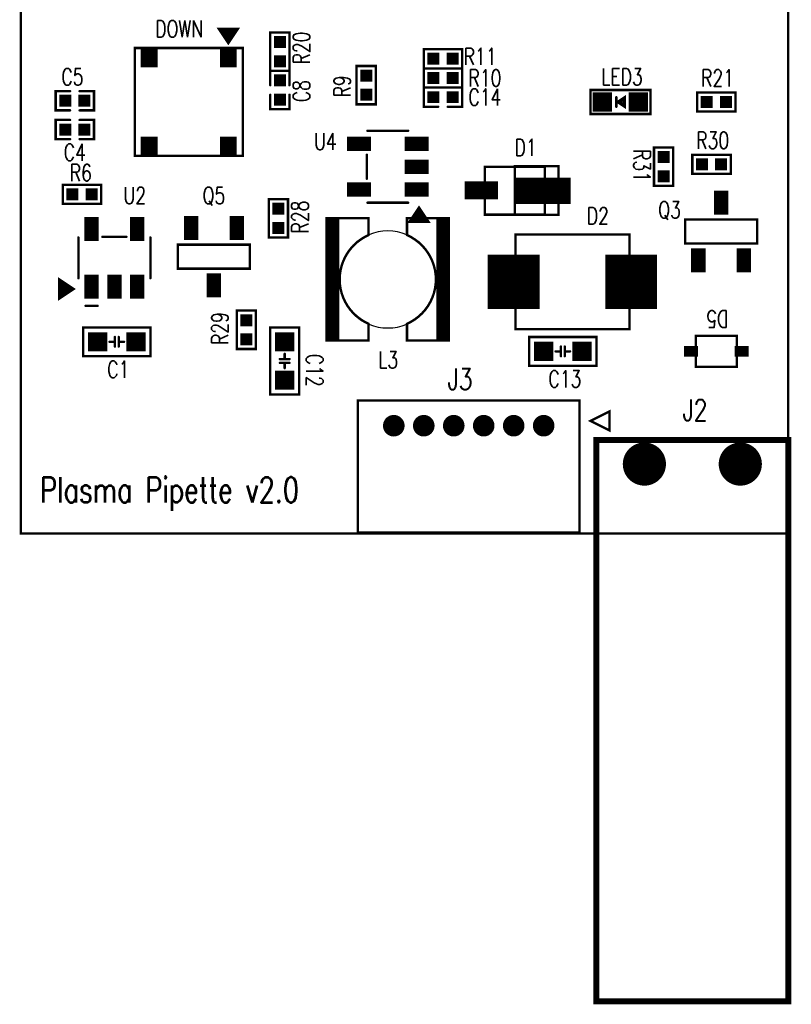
# Model space of a CAD drawing. Extents: x -1.2 to 32.1, y -19.6 to 61.6.
# Tile 1 of 3: x -0.1 to 32.1, y -19.6 to 21.4. Entities that reach past the tile are written whole.
import ezdxf
from ezdxf.enums import TextEntityAlignment as Align

# ---------------------------------------------------------------- set-up
doc = ezdxf.new("R2010")
doc.units = 0
doc.header["$MEASUREMENT"] = 0
for name, pattern in [('KEEPOUT_00001000$0', [2, 1, 1]), ('TRMIDX_0', [2, 1, 1]), ('TRMIDX_1', [2, 1, 1])]:
    doc.linetypes.add(name, pattern=pattern)
doc.layers.get('0').update_dxf_attribs({"linetype": 'CONTINUOUS'})
for name, color, linetype in [('BOARD_OUTLINE_00', 254, 'CONTINUOUS'), ('DRIL_NPLTE_THRU_01', 96, 'CONTINUOUS'), ('DRIL_PLTE_THRU_01', 96, 'CONTINUOUS'), ('DRIL_SYMBOL', 254, 'CONTINUOUS'), ('KEEPOUT_01', 4, 'CONTINUOUS'), ('PADS_INNER', 3, 'CONTINUOUS'), ('PADS_TOP', 3, 'CONTINUOUS'), ('PART_NAME_01', 254, 'CONTINUOUS'), ('PART_TOP_2DLINE_00', 255, 'CONTINUOUS'), ('PART_TOP_2DLINE_01', 255, 'CONTINUOUS'), ('PART_TOP_2DLINE_126', 254, 'CONTINUOUS'), ('PART_TOP_COPPER_01', 255, 'CONTINUOUS'), ('TEXT_126', 254, 'CONTINUOUS')]:
    doc.layers.add(name, color=color, linetype=linetype)
doc.styles.add('W0$1', font='simplex', dxfattribs={"width": 0.75})
doc.styles.add('W0$127', font='simplex', dxfattribs={"width": 0.75})

# ---------------------------------------------------------------- blocks, each defined once
blk = doc.blocks.new('SMOOTH_0$1')
at = {"const_width": 0.05}
blk.add_lwpolyline([(-0.025, 0, 1), (0.025, 0, 1)], format="xyb", close=True, dxfattribs=at)
blk = doc.blocks.new('BOARD_1')
at = {"layer": 'BOARD_OUTLINE_00', "const_width": 0.1}
blk.add_lwpolyline([(0, -1), (32, -1), (32, 59), (0, 59)], close=True, dxfattribs=at)
at = {"layer": 'BOARD_OUTLINE_00'}
for p in [(0, 59), (32, 59), (0, -1), (32, -1)]:
    blk.add_blockref('SMOOTH_0$1', p, dxfattribs=at)
blk = doc.blocks.new('PART_BODY_TOP_6')
at = {"layer": 'PART_TOP_2DLINE_01', "const_width": 0.1}
for points in [[(-0.2, 0.4), (-0.8, 0.4), (-0.8, -0.4), (-0.2, -0.4)], [(0.2, 0.4), (0.8, 0.4), (0.8, -0.4), (0.2, -0.4)]]:
    blk.add_lwpolyline(points, dxfattribs=at)
at = {"layer": 'PART_TOP_2DLINE_01'}
for p in [(-0.8, 0.4), (-0.2, 0.4), (0.2, 0.4), (0.8, 0.4), (-0.8, -0.4), (-0.2, -0.4), (0.2, -0.4), (0.8, -0.4)]:
    blk.add_blockref('SMOOTH_0$1', p, dxfattribs=at)
blk = doc.blocks.new('DRIL_HOLE_0')
blk.add_lwpolyline([(0, 0, 1), (0, 0, 1)], format="xyb", close=True)
blk = doc.blocks.new('PAD_0')
blk.add_lwpolyline([(0, 0, 1), (0, 0, 1)], format="xyb", close=True)
blk = doc.blocks.new('PAD_1')
at = {"const_width": 0.5}
blk.add_lwpolyline([(-0.25, 0), (0.25, 0)], dxfattribs=at)
blk = doc.blocks.new('STK_TOP_5')
at = {"layer": 'DRIL_NPLTE_THRU_01'}
blk.add_blockref('DRIL_HOLE_0', (0, 0), dxfattribs=at)
at = {"layer": 'PADS_INNER'}
blk.add_blockref('PAD_0', (0, 0), dxfattribs=at)
at = {"layer": 'PADS_TOP'}
blk.add_blockref('PAD_1', (0, 0), dxfattribs=at)
blk = doc.blocks.new('SYM_TOP_4')
for name, p in [('PART_BODY_TOP_6', (0, 0)), ('STK_TOP_5', (-0.4, 0)), ('STK_TOP_5', (0.4, 0))]:
    blk.add_blockref(name, p)
blk = doc.blocks.new('PART_TOP_0')
blk.add_blockref('SYM_TOP_4', (0, 0))
at = {"layer": 'PART_NAME_01', "style": 'W0$1', "width": 0.75}
blk.add_text('C14', height=0.7, rotation=180, dxfattribs=at).set_placement((-1.75, 0), align=Align.MIDDLE_CENTER)
blk = doc.blocks.new('PART_TOP_10')
blk.add_blockref('SYM_TOP_4', (0, 0))
at = {"layer": 'PART_NAME_01', "style": 'W0$1', "width": 0.75}
blk.add_text('C4', height=0.7, rotation=180, dxfattribs=at).set_placement((0, 2.15), align=Align.MIDDLE_CENTER)
blk = doc.blocks.new('PART_TOP_11')
blk.add_blockref('SYM_TOP_4', (0, 0))
at = {"layer": 'PART_NAME_01', "style": 'W0$1', "width": 0.75}
blk.add_text('C5', height=0.7, rotation=180, dxfattribs=at).set_placement((0.1, -2.2), align=Align.MIDDLE_CENTER)
blk = doc.blocks.new('PART_BODY_TOP_7')
at = {"layer": 'PART_TOP_2DLINE_00', "const_width": 0.1}
blk.add_lwpolyline([(-1.4, 0.6), (1.4, 0.6), (1.4, -0.6), (-1.4, -0.6)], close=True, dxfattribs=at)
for points in [[(-0.3, 0), (-0.08, 0)], [(-0.08, 0.2), (-0.08, -0.2)], [(0.08, 0.2), (0.08, -0.2)], [(0.08, 0), (0.3, 0)]]:
    blk.add_lwpolyline(points, dxfattribs=at)
at = {"layer": 'PART_TOP_2DLINE_00'}
for p in [(-1.4, 0.6), (1.4, 0.6), (-0.3, 0), (-0.08, 0.2), (-0.08, 0), (0.08, 0.2), (0.08, 0), (0.3, 0), (-0.08, -0.2), (0.08, -0.2), (-1.4, -0.6), (1.4, -0.6)]:
    blk.add_blockref('SMOOTH_0$1', p, dxfattribs=at)
blk = doc.blocks.new('PAD_2')
at = {"const_width": 0.8}
blk.add_lwpolyline([(-0.4, 0), (0.4, 0)], dxfattribs=at)
blk = doc.blocks.new('STK_TOP_6')
at = {"layer": 'DRIL_NPLTE_THRU_01'}
blk.add_blockref('DRIL_HOLE_0', (0, 0), dxfattribs=at)
at = {"layer": 'PADS_INNER'}
blk.add_blockref('PAD_0', (0, 0), dxfattribs=at)
at = {"layer": 'PADS_TOP'}
blk.add_blockref('PAD_2', (0, 0), dxfattribs=at)
blk = doc.blocks.new('SYM_TOP_5')
for name, p in [('PART_BODY_TOP_7', (0, 0)), ('STK_TOP_6', (-0.8, 0)), ('STK_TOP_6', (0.8, 0))]:
    blk.add_blockref(name, p)
blk = doc.blocks.new('PART_TOP_13')
blk.add_blockref('SYM_TOP_5', (0, 0))
at = {"layer": 'PART_NAME_01', "style": 'W0$1', "width": 0.75}
blk.add_text('C1', height=0.7, rotation=180, dxfattribs=at).set_placement((0.4, 1.5))
blk = doc.blocks.new('PART_TOP_14')
blk.add_blockref('SYM_TOP_5', (0, 0))
at = {"layer": 'PART_NAME_01', "style": 'W0$1', "width": 0.75}
blk.add_text('C12', height=0.7, dxfattribs=at).set_placement((-0.3, 0.9))
blk = doc.blocks.new('PART_TOP_15')
blk.add_blockref('SYM_TOP_5', (0, 0))
at = {"layer": 'PART_NAME_01', "style": 'W0$1', "width": 0.75}
blk.add_text('C13', height=0.7, dxfattribs=at).set_placement((-0.6, -1.5))
blk = doc.blocks.new('PART_BODY_TOP_25')
at = {"layer": 'PART_TOP_2DLINE_01', "const_width": 0.1}
for points in [[(-1.5, 0.85), (-1.5, -0.85)], [(-0.5, 0.875), (0.5, 0.875)], [(1.5, 0.85), (1.5, -0.85)], [(-2.3, -1), (-2.15, -1)], [(-2.3, -1.1), (-2, -1.1)], [(-2.3, -1.2), (-1.85, -1.2)], [(-2.3, -1.3), (-1.7, -1.3)], [(-2.3, -1.4), (-1.85, -1.4)], [(-2.3, -1.5), (-2, -1.5)], [(-2.3, -1.6), (-2.15, -1.6)]]:
    blk.add_lwpolyline(points, dxfattribs=at)
blk.add_lwpolyline([(-2.3, -0.9), (-1.7, -1.3), (-2.3, -1.7)], close=True, dxfattribs=at)
at = {"layer": 'PART_TOP_2DLINE_01'}
for p in [(-1.5, 0.85), (-0.5, 0.875), (0.5, 0.875), (1.5, 0.85), (-1.5, -0.85), (1.5, -0.85), (-2.3, -0.9), (-2.3, -1), (-2.3, -1.1), (-2.3, -1.2), (-2.15, -1), (-2, -1.1), (-1.85, -1.2), (-2.3, -1.3), (-2.3, -1.4), (-2.3, -1.5), (-2.3, -1.6), (-2.15, -1.6), (-2, -1.5), (-1.85, -1.4), (-1.7, -1.3), (-1.7, -1.3), (-2.3, -1.7)]:
    blk.add_blockref('SMOOTH_0$1', p, dxfattribs=at)
blk = doc.blocks.new('PAD_3')
at = {"const_width": 0.6}
blk.add_lwpolyline([(-0.5, 0), (0.5, 0)], dxfattribs=at)
blk = doc.blocks.new('STK_TOP_7')
at = {"layer": 'DRIL_NPLTE_THRU_01'}
blk.add_blockref('DRIL_HOLE_0', (0, 0), dxfattribs=at)
at = {"layer": 'PADS_INNER'}
blk.add_blockref('PAD_0', (0, 0), dxfattribs=at)
at = {"layer": 'PADS_TOP', "rotation": 90}
blk.add_blockref('PAD_3', (0, 0), dxfattribs=at)
blk = doc.blocks.new('SYM_TOP_23')
for name, p in [('STK_TOP_7', (-0.95, 1.2)), ('STK_TOP_7', (0.95, 1.2)), ('PART_BODY_TOP_25', (0, 0)), ('STK_TOP_7', (-0.95, -1.2)), ('STK_TOP_7', (0, -1.2)), ('STK_TOP_7', (0.95, -1.2))]:
    blk.add_blockref(name, p)
blk = doc.blocks.new('PART_TOP_18')
blk.add_blockref('SYM_TOP_23', (0, 0))
at = {"layer": 'PART_NAME_01', "style": 'W0$1', "width": 0.75}
blk.add_text('U4', height=0.7, rotation=270, dxfattribs=at).set_placement((1.05, 2.6), align=Align.MIDDLE_CENTER)
blk = doc.blocks.new('PART_BODY_TOP_14')
at = {"layer": 'PART_TOP_2DLINE_00', "const_width": 0.1}
blk.add_lwpolyline([(-1.5, 0.5), (1.5, 0.5), (1.5, -0.5), (-1.5, -0.5)], close=True, dxfattribs=at)
at = {"layer": 'PART_TOP_2DLINE_00'}
for p in [(-1.5, 0.5), (1.5, 0.5), (-1.5, -0.5), (1.5, -0.5)]:
    blk.add_blockref('SMOOTH_0$1', p, dxfattribs=at)
blk = doc.blocks.new('SYM_TOP_12')
for name, p in [('STK_TOP_7', (0, 1.2)), ('PART_BODY_TOP_14', (0, 0)), ('STK_TOP_7', (-0.95, -1.2)), ('STK_TOP_7', (0.95, -1.2))]:
    blk.add_blockref(name, p)
blk = doc.blocks.new('PART_TOP_22')
blk.add_blockref('SYM_TOP_12', (0, 0))
at = {"layer": 'PART_NAME_01', "style": 'W0$1', "width": 0.75}
blk.add_text('Q5', height=0.7, rotation=180, dxfattribs=at).set_placement((0, -2.55), align=Align.MIDDLE_CENTER)
blk = doc.blocks.new('PART_BODY_TOP_10')
at = {"layer": 'PART_TOP_2DLINE_01', "const_width": 0.1}
blk.add_lwpolyline([(-0.8, 0.4), (0.8, 0.4), (0.8, -0.4), (-0.8, -0.4)], close=True, dxfattribs=at)
at = {"layer": 'PART_TOP_2DLINE_01'}
for p in [(-0.8, 0.4), (0.8, 0.4), (-0.8, -0.4), (0.8, -0.4)]:
    blk.add_blockref('SMOOTH_0$1', p, dxfattribs=at)
blk = doc.blocks.new('STK_TOP_8')
at = {"layer": 'DRIL_NPLTE_THRU_01'}
blk.add_blockref('DRIL_HOLE_0', (0, 0), dxfattribs=at)
at = {"layer": 'PADS_INNER'}
blk.add_blockref('PAD_0', (0, 0), dxfattribs=at)
at = {"layer": 'PADS_TOP'}
blk.add_blockref('PAD_1', (0, 0), dxfattribs=at)
blk = doc.blocks.new('SYM_TOP_8')
for name, p in [('PART_BODY_TOP_10', (0, 0)), ('STK_TOP_8', (-0.4, 0)), ('STK_TOP_8', (0.4, 0))]:
    blk.add_blockref(name, p)
blk = doc.blocks.new('PART_TOP_24')
blk.add_blockref('SYM_TOP_8', (0, 0))
at = {"layer": 'PART_NAME_01', "style": 'W0$1', "width": 0.75}
blk.add_text('R10', height=0.7, dxfattribs=at).set_placement((1.75, 0), align=Align.MIDDLE_CENTER)
blk = doc.blocks.new('PART_TOP_25')
blk.add_blockref('SYM_TOP_8', (0, 0))
at = {"layer": 'PART_NAME_01', "style": 'W0$1', "width": 0.75}
blk.add_text('R11', height=0.7, rotation=180, dxfattribs=at).set_placement((-1.55, -0.1), align=Align.MIDDLE_CENTER)
blk = doc.blocks.new('PART_TOP_33')
blk.add_blockref('SYM_TOP_8', (0, 0))
at = {"layer": 'PART_NAME_01', "style": 'W0$1', "width": 0.75}
blk.add_text('R28', height=0.7, dxfattribs=at).set_placement((0.05, -0.9), align=Align.MIDDLE_CENTER)
blk = doc.blocks.new('PART_TOP_34')
blk.add_blockref('SYM_TOP_8', (0, 0))
at = {"layer": 'PART_NAME_01', "style": 'W0$1', "width": 0.75}
blk.add_text('R29', height=0.7, rotation=180, dxfattribs=at).set_placement((-0.05, -1.1), align=Align.MIDDLE_CENTER)
blk = doc.blocks.new('PART_TOP_38')
blk.add_blockref('SYM_TOP_8', (0, 0))
at = {"layer": 'PART_NAME_01', "style": 'W0$1', "width": 0.75}
blk.add_text('R6', height=0.7, rotation=180, dxfattribs=at).set_placement((0.05, -0.9), align=Align.MIDDLE_CENTER)
blk = doc.blocks.new('PART_TOP_41')
blk.add_blockref('SYM_TOP_8', (0, 0))
at = {"layer": 'PART_NAME_01', "style": 'W0$1', "width": 0.75}
blk.add_text('R9', height=0.7, rotation=180, dxfattribs=at).set_placement((0.05, -1), align=Align.MIDDLE_CENTER)
blk = doc.blocks.new('PART_BODY_TOP_13')
at = {"layer": 'PART_TOP_2DLINE_00', "const_width": 0.1}
blk.add_lwpolyline([(-1.25, -1), (1.25, -1), (1.25, 1), (-1.25, 1)], close=True, dxfattribs=at)
at = {"layer": 'PART_TOP_COPPER_01', "linetype": 'TRMIDX_1', "const_width": 0.1}
blk.add_lwpolyline([(0, -1.01), (1.82, -1.01), (1.82, 1.02), (0, 1.02)], close=True, dxfattribs=at)
at = {"layer": 'PART_TOP_2DLINE_00'}
for p in [(-1.25, 1), (1.25, 1), (-1.25, -1), (1.25, -1)]:
    blk.add_blockref('SMOOTH_0$1', p, dxfattribs=at)
at = {"layer": 'PART_TOP_COPPER_01'}
for p in [(0, 1.02), (1.82, 1.02), (0, -1.01), (1.82, -1.01)]:
    blk.add_blockref('SMOOTH_0$1', p, dxfattribs=at)
blk = doc.blocks.new('PAD_6')
at = {"const_width": 0.75}
blk.add_lwpolyline([(-0.69, 0), (0.69, 0)], dxfattribs=at)
blk = doc.blocks.new('STK_TOP_13')
at = {"layer": 'DRIL_PLTE_THRU_01'}
blk.add_blockref('DRIL_HOLE_0', (0, 0), dxfattribs=at)
at = {"layer": 'PADS_INNER'}
blk.add_blockref('PAD_0', (0, 0), dxfattribs=at)
at = {"layer": 'PADS_TOP'}
blk.add_blockref('PAD_6', (0, 0), dxfattribs=at)
blk = doc.blocks.new('PAD_7')
at = {"const_width": 1.1}
blk.add_lwpolyline([(-1.16, 0), (1.16, 0)], dxfattribs=at)
blk = doc.blocks.new('STK_TOP_12')
at = {"layer": 'DRIL_PLTE_THRU_01'}
blk.add_blockref('DRIL_HOLE_0', (0, 0), dxfattribs=at)
at = {"layer": 'PADS_INNER'}
blk.add_blockref('PAD_0', (0, 0), dxfattribs=at)
at = {"layer": 'PADS_TOP'}
blk.add_blockref('PAD_7', (0, 0), dxfattribs=at)
blk = doc.blocks.new('SYM_TOP_11')
for name, p in [('PART_BODY_TOP_13', (0, 0)), ('STK_TOP_12', (1.16, 0)), ('STK_TOP_13', (-1.4, 0.02))]:
    blk.add_blockref(name, p)
blk = doc.blocks.new('PART_TOP_44')
blk.add_blockref('SYM_TOP_11', (0, 0))
at = {"layer": 'PART_NAME_01', "style": 'W0$1', "width": 0.75}
blk.add_text('D1', height=0.7, dxfattribs=at).set_placement((0.45, 1.8), align=Align.MIDDLE_CENTER)
blk = doc.blocks.new('PART_BODY_TOP_16')
at = {"layer": 'KEEPOUT_01', "linetype": 'KEEPOUT_00001000$0'}
blk.add_lwpolyline([(-2.025, 0, 1), (2.025, 0, 1)], format="xyb", close=True, dxfattribs=at)
at = {"layer": 'PART_TOP_COPPER_01', "linetype": 'TRMIDX_0', "const_width": 0.1}
blk.add_lwpolyline([(-2.55, 2.55), (-0.8, 2.55), (-0.8, 1.85, 0.651892), (-0.8, -1.85), (-0.8, -2.55), (-2.55, -2.55)], format="xyb", close=True, dxfattribs=at)
at = {"layer": 'PART_TOP_COPPER_01', "linetype": 'TRMIDX_1', "const_width": 0.1}
blk.add_lwpolyline([(0.8, 2.55), (2.55, 2.55), (2.55, -2.55), (0.8, -2.55), (0.8, -1.85, 0.652514), (0.8, 1.85)], format="xyb", close=True, dxfattribs=at)
at = {"layer": 'PART_TOP_COPPER_01'}
for p in [(-2.55, 2.55), (-0.8, 2.55), (0.8, 2.55), (2.55, 2.55), (-0.8, 1.85), (0.8, 1.85), (-0.8, -1.85), (0.8, -1.85), (-2.55, -2.55), (-0.8, -2.55), (0.8, -2.55), (2.55, -2.55)]:
    blk.add_blockref('SMOOTH_0$1', p, dxfattribs=at)
blk = doc.blocks.new('PAD_9')
at = {"const_width": 0.515}
blk.add_lwpolyline([(-2.54, 0), (2.54, 0)], dxfattribs=at)
blk = doc.blocks.new('STK_TOP_15')
at = {"layer": 'DRIL_PLTE_THRU_01'}
blk.add_blockref('DRIL_HOLE_0', (0, 0), dxfattribs=at)
at = {"layer": 'PADS_INNER'}
blk.add_blockref('PAD_0', (0, 0), dxfattribs=at)
at = {"layer": 'PADS_TOP', "rotation": 90}
blk.add_blockref('PAD_9', (0, 0), dxfattribs=at)
blk = doc.blocks.new('SYM_TOP_14')
for name, p in [('PART_BODY_TOP_16', (0, 0)), ('STK_TOP_15', (-2.275, 0)), ('STK_TOP_15', (2.275, 0))]:
    blk.add_blockref(name, p)
blk = doc.blocks.new('PART_TOP_46')
blk.add_blockref('SYM_TOP_14', (0, 0))
at = {"layer": 'PART_NAME_01', "style": 'W0$1', "width": 0.75}
blk.add_text('L3', height=0.7, rotation=180, dxfattribs=at).set_placement((0.4, 3.7))
blk = doc.blocks.new('PART_BODY_TOP_19')
at = {"layer": 'PART_TOP_2DLINE_00', "const_width": 0.1}
for points in [[(-1.5, 0.85), (-1.5, -0.85)], [(-0.5, 0.875), (0.5, 0.875)], [(1.5, 0.85), (1.5, -0.85)], [(-2.3, -1), (-2.15, -1)], [(-2.3, -1.1), (-2, -1.1)], [(-2.3, -1.2), (-1.85, -1.2)], [(-2.3, -1.3), (-1.7, -1.3)], [(-2.3, -1.4), (-1.85, -1.4)], [(-2.3, -1.5), (-2, -1.5)], [(-2.3, -1.6), (-2.15, -1.6)], [(-0.7, -2), (-1.2, -2)]]:
    blk.add_lwpolyline(points, dxfattribs=at)
blk.add_lwpolyline([(-2.3, -0.9), (-1.7, -1.3), (-2.3, -1.7)], close=True, dxfattribs=at)
at = {"layer": 'PART_TOP_2DLINE_00'}
for p in [(-1.5, 0.85), (-0.5, 0.875), (0.5, 0.875), (1.5, 0.85), (-1.5, -0.85), (1.5, -0.85), (-2.3, -0.9), (-2.3, -1), (-2.3, -1.1), (-2.3, -1.2), (-2.15, -1), (-2, -1.1), (-1.85, -1.2), (-2.3, -1.3), (-2.3, -1.4), (-2.3, -1.5), (-2.3, -1.6), (-2.15, -1.6), (-2, -1.5), (-1.85, -1.4), (-1.7, -1.3), (-1.7, -1.3), (-2.3, -1.7), (-1.2, -2), (-0.7, -2)]:
    blk.add_blockref('SMOOTH_0$1', p, dxfattribs=at)
blk = doc.blocks.new('SYM_TOP_17')
for name, p in [('STK_TOP_7', (-0.95, 1.2)), ('STK_TOP_7', (0.95, 1.2)), ('PART_BODY_TOP_19', (0, 0)), ('STK_TOP_7', (-0.95, -1.2)), ('STK_TOP_7', (0, -1.2)), ('STK_TOP_7', (0.95, -1.2))]:
    blk.add_blockref(name, p)
blk = doc.blocks.new('PART_TOP_53')
blk.add_blockref('SYM_TOP_17', (0, 0))
at = {"layer": 'PART_NAME_01', "style": 'W0$1', "width": 0.75}
blk.add_text('U2', height=0.7, dxfattribs=at).set_placement((0.85, 2.6), align=Align.MIDDLE_CENTER)
blk = doc.blocks.new('PART_TOP_59')
blk.add_blockref('SYM_TOP_8', (0, 0))
at = {"layer": 'PART_NAME_01', "style": 'W0$1', "width": 0.75}
blk.add_text('R31', height=0.7, rotation=180, dxfattribs=at).set_placement((0.05, 0.9), align=Align.MIDDLE_CENTER)
blk = doc.blocks.new('PART_BODY_TOP_22')
at = {"layer": 'PART_TOP_2DLINE_01', "const_width": 0.1}
blk.add_lwpolyline([(-3.05, 2.05), (-2.45, 1.65), (-3.05, 1.25)], close=True, dxfattribs=at)
for points in [[(-3.05, 1.95), (-2.9, 1.95)], [(-3.05, 1.85), (-2.75, 1.85)], [(-3.05, 1.75), (-2.6, 1.75)], [(-3.05, 1.65), (-2.45, 1.65)], [(-3.05, 1.55), (-2.6, 1.55)], [(-3.05, 1.45), (-2.75, 1.45)], [(-3.05, 1.35), (-2.9, 1.35)]]:
    blk.add_lwpolyline(points, dxfattribs=at)
at = {"layer": 'PART_TOP_2DLINE_126', "const_width": 0.1}
for points in [[(-2.25, 2.25), (2.25, 2.25), (2.25, -2.25), (-2.25, -2.25)], [(-2.25, -2.25), (2.25, -2.25), (2.25, 2.25), (-2.25, 2.25)]]:
    blk.add_lwpolyline(points, close=True, dxfattribs=at)
at = {"layer": 'PART_TOP_2DLINE_01'}
for p in [(-3.05, 2.05), (-3.05, 1.95), (-3.05, 1.85), (-3.05, 1.75), (-3.05, 1.65), (-2.9, 1.95), (-2.75, 1.85), (-2.6, 1.75), (-2.45, 1.65), (-2.45, 1.65), (-3.05, 1.55), (-3.05, 1.45), (-3.05, 1.35), (-3.05, 1.25), (-2.9, 1.35), (-2.75, 1.45), (-2.6, 1.55)]:
    blk.add_blockref('SMOOTH_0$1', p, dxfattribs=at)
at = {"layer": 'PART_TOP_2DLINE_126'}
for p in [(-2.25, 2.25), (-2.25, 2.25), (2.25, 2.25), (2.25, 2.25), (-2.25, -2.25), (-2.25, -2.25), (2.25, -2.25), (2.25, -2.25)]:
    blk.add_blockref('SMOOTH_0$1', p, dxfattribs=at)
blk = doc.blocks.new('PAD_15')
at = {"const_width": 0.7}
blk.add_lwpolyline([(-0.425, 0), (0.425, 0)], dxfattribs=at)
blk = doc.blocks.new('STK_TOP_22')
at = {"layer": 'DRIL_NPLTE_THRU_01'}
blk.add_blockref('DRIL_HOLE_0', (0, 0), dxfattribs=at)
at = {"layer": 'PADS_INNER'}
blk.add_blockref('PAD_0', (0, 0), dxfattribs=at)
at = {"layer": 'PADS_TOP'}
blk.add_blockref('PAD_15', (0, 0), dxfattribs=at)
blk = doc.blocks.new('SYM_TOP_20')
for name, p in [('PART_BODY_TOP_22', (0, 0)), ('STK_TOP_22', (-1.875, 1.65)), ('STK_TOP_22', (1.875, 1.65)), ('STK_TOP_22', (-1.875, -1.65)), ('STK_TOP_22', (1.875, -1.65))]:
    blk.add_blockref(name, p)
blk = doc.blocks.new('PART_TOP_61')
blk.add_blockref('SYM_TOP_20', (0, 0))
at = {"layer": 'PART_NAME_01', "style": 'W0$1', "width": 0.75}
blk.add_text('DOWN', height=0.7, rotation=90, dxfattribs=at).set_placement((-2.7, -1.4))
blk = doc.blocks.new('PART_TOP_62')
blk.add_blockref('SYM_TOP_8', (0, 0))
at = {"layer": 'PART_NAME_01', "style": 'W0$1', "width": 0.75}
blk.add_text('R21', height=0.7, dxfattribs=at).set_placement((0.05, 1), align=Align.MIDDLE_CENTER)
blk = doc.blocks.new('PART_BODY_TOP_23')
at = {"layer": 'PART_TOP_2DLINE_01', "const_width": 0.1}
for points in [[(-1.249, 0.5), (1.25, 0.5), (1.25, -0.501), (-1.249, -0.501)], [(-0.12, 0), (0.18, 0.2), (0.18, -0.2)]]:
    blk.add_lwpolyline(points, close=True, dxfattribs=at)
for points in [[(-0.17, 0.2), (-0.17, -0.2)], [(0, 0), (0.11, 0.07), (0.11, -0.07), (0, 0)]]:
    blk.add_lwpolyline(points, dxfattribs=at)
at = {"layer": 'PART_TOP_2DLINE_01'}
for p in [(-1.249, 0.5), (1.25, 0.5), (-0.17, 0.2), (-0.12, 0), (0, 0), (0, 0), (0.11, 0.07), (0.18, 0.2), (-0.17, -0.2), (0.11, -0.07), (0.18, -0.2), (-1.249, -0.501), (1.25, -0.501)]:
    blk.add_blockref('SMOOTH_0$1', p, dxfattribs=at)
blk = doc.blocks.new('STK_TOP_23')
at = {"layer": 'DRIL_NPLTE_THRU_01'}
blk.add_blockref('DRIL_HOLE_0', (0, 0), dxfattribs=at)
at = {"layer": 'PADS_INNER'}
blk.add_blockref('PAD_0', (0, 0), dxfattribs=at)
at = {"layer": 'PADS_TOP'}
blk.add_blockref('PAD_2', (0, 0), dxfattribs=at)
blk = doc.blocks.new('SYM_TOP_21')
for name, p in [('PART_BODY_TOP_23', (0, 0)), ('STK_TOP_23', (-0.75, 0)), ('STK_TOP_23', (0.75, 0))]:
    blk.add_blockref(name, p)
blk = doc.blocks.new('PART_TOP_65')
blk.add_blockref('SYM_TOP_21', (0, 0))
at = {"layer": 'PART_NAME_01', "style": 'W0$1', "width": 0.75}
blk.add_text('LED3', height=0.7, dxfattribs=at).set_placement((-0.8, 0.7))
blk = doc.blocks.new('PART_TOP_71')
blk.add_blockref('SYM_TOP_4', (0, 0))
at = {"layer": 'PART_NAME_01', "style": 'W0$1', "width": 0.75}
blk.add_text('C8', height=0.7, dxfattribs=at).set_placement((-0.05, -0.9), align=Align.MIDDLE_CENTER)
blk = doc.blocks.new('PART_TOP_72')
blk.add_blockref('SYM_TOP_8', (0, 0))
at = {"layer": 'PART_NAME_01', "style": 'W0$1', "width": 0.75}
blk.add_text('R20', height=0.7, dxfattribs=at).set_placement((0.15, -0.9), align=Align.MIDDLE_CENTER)
blk = doc.blocks.new('PART_BODY_TOP_9')
at = {"layer": 'PART_TOP_2DLINE_00', "const_width": 0.1}
blk.add_lwpolyline([(-1.5, 0.5), (1.5, 0.5), (1.5, -0.5), (-1.5, -0.5)], close=True, dxfattribs=at)
at = {"layer": 'PART_TOP_2DLINE_00'}
for p in [(-1.5, 0.5), (1.5, 0.5), (-1.5, -0.5), (1.5, -0.5)]:
    blk.add_blockref('SMOOTH_0$1', p, dxfattribs=at)
blk = doc.blocks.new('SYM_TOP_7')
for name, p in [('STK_TOP_7', (0, 1.2)), ('PART_BODY_TOP_9', (0, 0)), ('STK_TOP_7', (-0.95, -1.2)), ('STK_TOP_7', (0.95, -1.2))]:
    blk.add_blockref(name, p)
blk = doc.blocks.new('PART_TOP_74')
blk.add_blockref('SYM_TOP_7', (0, 0))
at = {"layer": 'PART_NAME_01', "style": 'W0$1', "width": 0.75}
blk.add_text('Q3', height=0.7, dxfattribs=at).set_placement((-2.15, 0.9), align=Align.MIDDLE_CENTER)
blk = doc.blocks.new('PART_TOP_75')
blk.add_blockref('SYM_TOP_8', (0, 0))
at = {"layer": 'PART_NAME_01', "style": 'W0$1', "width": 0.75}
blk.add_text('R30', height=0.7, rotation=180, dxfattribs=at).set_placement((-0.05, -1), align=Align.MIDDLE_CENTER)
blk = doc.blocks.new('PART_BODY_TOP_24')
at = {"layer": 'PART_TOP_2DLINE_00', "const_width": 0.1}
blk.add_lwpolyline([(-2.375, -1.97), (2.375, -1.97), (2.375, 1.97), (-2.375, 1.97)], close=True, dxfattribs=at)
at = {"layer": 'PART_TOP_2DLINE_00'}
for p in [(-2.375, 1.97), (2.375, 1.97), (-2.375, -1.97), (2.375, -1.97)]:
    blk.add_blockref('SMOOTH_0$1', p, dxfattribs=at)
blk = doc.blocks.new('PAD_17')
blk.add_lwpolyline([(0, 0), (0, 0)])
blk = doc.blocks.new('PAD_18')
at = {"const_width": 2.16}
blk.add_lwpolyline([(-1.13, 0), (1.13, 0)], dxfattribs=at)
blk = doc.blocks.new('STK_TOP_24')
at = {"layer": 'DRIL_PLTE_THRU_01'}
blk.add_blockref('DRIL_HOLE_0', (0, 0), dxfattribs=at)
at = {"layer": 'PADS_INNER'}
blk.add_blockref('PAD_17', (0, 0), dxfattribs=at)
at = {"layer": 'PADS_TOP', "rotation": 90}
blk.add_blockref('PAD_18', (0, 0), dxfattribs=at)
blk = doc.blocks.new('SYM_TOP_22')
for name, p in [('STK_TOP_24', (-2.45, 0)), ('STK_TOP_24', (2.45, 0)), ('PART_BODY_TOP_24', (0, 0))]:
    blk.add_blockref(name, p)
blk = doc.blocks.new('PART_TOP_76')
blk.add_blockref('SYM_TOP_22', (0, 0))
at = {"layer": 'PART_NAME_01', "style": 'W0$1', "width": 0.75}
blk.add_text('D2', height=0.7, dxfattribs=at).set_placement((0.6, 2.4))
blk = doc.blocks.new('PART_BODY_TOP_29')
at = {"layer": 'PART_TOP_2DLINE_00', "const_width": 0.1}
blk.add_lwpolyline([(-0.85, -0.65), (0.85, -0.65), (0.85, 0.65), (-0.85, 0.65)], close=True, dxfattribs=at)
at = {"layer": 'PART_TOP_2DLINE_00'}
for p in [(-0.85, 0.65), (0.85, 0.65), (-0.85, -0.65), (0.85, -0.65)]:
    blk.add_blockref('SMOOTH_0$1', p, dxfattribs=at)
blk = doc.blocks.new('PAD_25')
at = {"const_width": 0.45}
blk.add_lwpolyline([(-0.295, 0), (0.295, 0)], dxfattribs=at)
blk = doc.blocks.new('STK_TOP_31')
at = {"layer": 'DRIL_PLTE_THRU_01'}
blk.add_blockref('DRIL_HOLE_0', (0, 0), dxfattribs=at)
at = {"layer": 'PADS_INNER'}
blk.add_blockref('PAD_0', (0, 0), dxfattribs=at)
at = {"layer": 'PADS_TOP'}
blk.add_blockref('PAD_25', (0, 0), dxfattribs=at)
blk = doc.blocks.new('SYM_TOP_27')
for name, p in [('PART_BODY_TOP_29', (0, 0)), ('STK_TOP_31', (-1.055, 0)), ('STK_TOP_31', (1.055, 0))]:
    blk.add_blockref(name, p)
blk = doc.blocks.new('PART_TOP_84')
blk.add_blockref('SYM_TOP_27', (0, 0))
at = {"layer": 'PART_NAME_01', "style": 'W0$1', "width": 0.75}
blk.add_text('D5', height=0.7, dxfattribs=at).set_placement((-0.5, -1.7))
blk = doc.blocks.new('PART_BODY_TOP_31')
at = {"layer": 'PART_TOP_2DLINE_00', "const_width": 0.1}
for points in [[(-1.5, -1.05), (7.75, -1.05), (7.75, 4.45), (-1.5, 4.45)], [(-1.95, -0.2), (-2.75, 0.2), (-2.75, -0.6)]]:
    blk.add_lwpolyline(points, close=True, dxfattribs=at)
at = {"layer": 'PART_TOP_2DLINE_00'}
for p in [(-1.5, 4.45), (7.75, 4.45), (-2.75, 0.2), (-1.95, -0.2), (-2.75, -0.6), (-1.5, -1.05), (7.75, -1.05)]:
    blk.add_blockref('SMOOTH_0$1', p, dxfattribs=at)
blk = doc.blocks.new('DRIL_SYMBOL_0$5')
at = {"layer": 'DRIL_SYMBOL', "const_width": 0.0508}
for points in [[(-0.254, 0), (0.254, 0)], [(0, -0.254), (0, 0.254)]]:
    blk.add_lwpolyline(points, dxfattribs=at)
blk = doc.blocks.new('DRIL_HOLE_0$5')
at = {"const_width": 0.25}
blk.add_lwpolyline([(-0.125, 0, 1), (0.125, 0, 1)], format="xyb", close=True, dxfattribs=at)
blk.add_blockref('DRIL_SYMBOL_0$5', (0, 0))
blk = doc.blocks.new('PAD_26')
at = {"const_width": 0.45}
blk.add_lwpolyline([(0, -0.225, 1), (0, 0.225, 1)], format="xyb", close=True, dxfattribs=at)
blk = doc.blocks.new('STK_TOP_35')
at = {"layer": 'DRIL_PLTE_THRU_01'}
blk.add_blockref('DRIL_HOLE_0$5', (0, 0), dxfattribs=at)
at = {"layer": 'PADS_INNER'}
blk.add_blockref('PAD_26', (0, 0), dxfattribs=at)
at = {"layer": 'PADS_TOP'}
blk.add_blockref('PAD_26', (0, 0), dxfattribs=at)
blk = doc.blocks.new('SYM_TOP_29')
for name, p in [('PART_BODY_TOP_31', (0, 0)), ('STK_TOP_35', (0, 0)), ('STK_TOP_35', (1.25, 0)), ('STK_TOP_35', (2.5, 0)), ('STK_TOP_35', (3.75, 0)), ('STK_TOP_35', (5, 0)), ('STK_TOP_35', (6.25, 0))]:
    blk.add_blockref(name, p)
blk = doc.blocks.new('PART_TOP_87')
blk.add_blockref('SYM_TOP_29', (0, 0))
at = {"layer": 'PART_NAME_01', "style": 'W0$127', "width": 0.75}
blk.add_text('J3', height=0.889, rotation=180, dxfattribs=at).set_placement((4, -1.5))
blk = doc.blocks.new('SMOOTH_0$254')
at = {"const_width": 0.127}
blk.add_lwpolyline([(-0.0635, 0, 1), (0.0635, 0, 1)], format="xyb", close=True, dxfattribs=at)
blk = doc.blocks.new('PART_BODY_TOP_32')
at = {"layer": 'PART_TOP_2DLINE_01', "const_width": 0.254}
blk.add_lwpolyline([(-4, -1), (4, -1), (4, 22.4), (-4, 22.4)], close=True, dxfattribs=at)
at = {"layer": 'PART_TOP_2DLINE_01'}
for p in [(-4, 22.4), (4, 22.4), (-4, -1), (4, -1)]:
    blk.add_blockref('SMOOTH_0$254', p, dxfattribs=at)
blk = doc.blocks.new('DRIL_SYMBOL_1$1')
at = {"layer": 'DRIL_SYMBOL', "const_width": 0.0508}
for points in [[(-0.254, 0), (0.254, 0)], [(0, -0.254), (0, 0.254)]]:
    blk.add_lwpolyline(points, dxfattribs=at)
blk = doc.blocks.new('DRIL_HOLE_1$1')
at = {"const_width": 0.55}
blk.add_lwpolyline([(-0.275, 0, 1), (0.275, 0, 1)], format="xyb", close=True, dxfattribs=at)
blk.add_blockref('DRIL_SYMBOL_1$1', (0, 0))
blk = doc.blocks.new('PAD_24')
at = {"const_width": 0.9}
blk.add_lwpolyline([(0, -0.45, 1), (0, 0.45, 1)], format="xyb", close=True, dxfattribs=at)
blk = doc.blocks.new('STK_TOP_37')
at = {"layer": 'DRIL_PLTE_THRU_01'}
blk.add_blockref('DRIL_HOLE_1$1', (0, 0), dxfattribs=at)
at = {"layer": 'PADS_INNER'}
blk.add_blockref('PAD_24', (0, 0), dxfattribs=at)
at = {"layer": 'PADS_TOP'}
blk.add_blockref('PAD_24', (0, 0), dxfattribs=at)
blk = doc.blocks.new('SYM_TOP_30')
for name, p in [('PART_BODY_TOP_32', (0, 0)), ('STK_TOP_37', (-2, 0)), ('STK_TOP_37', (2, 0))]:
    blk.add_blockref(name, p)
blk = doc.blocks.new('PART_TOP_88')
blk.add_blockref('SYM_TOP_30', (0, 0))
at = {"layer": 'PART_NAME_01', "style": 'W0$127', "width": 0.75}
blk.add_text('J2', height=0.889, rotation=180, dxfattribs=at).set_placement((0.4, -1.8))

msp = doc.modelspace()

# ---------------------------------------------------------------- block references
for name, p in [('BOARD_1', (0, 1)), ('PART_TOP_24', (17.6, 19)), ('PART_TOP_65', (25, 18)), ('PART_TOP_62', (29, 18)), ('PART_TOP_44', (20.6, 14.3)), ('PART_TOP_53', (3.9, 11.5)), ('PART_TOP_74', (29.2, 12.6)), ('PART_TOP_76', (23, 10.5)), ('PART_TOP_15', (22.6, 7.6))]:
    msp.add_blockref(name, p)
for name, p, rotation in [('PART_TOP_61', (7, 18), 270), ('PART_TOP_72', (10.8, 20.1), 90), ('PART_TOP_25', (17.6, 19.8), 180), ('PART_TOP_11', (2.25, 16.85), 180), ('PART_TOP_71', (10.8, 18.5), 90), ('PART_TOP_41', (14.4, 18.7), 270), ('PART_TOP_10', (2.25, 18.05), 180), ('PART_TOP_0', (17.6, 18.2), 180), ('PART_TOP_18', (15.3, 15.3), 90), ('PART_TOP_75', (28.8, 15.4), 180), ('PART_TOP_59', (26.8, 15.3), 90), ('PART_TOP_38', (2.55, 14.15), 180), ('PART_TOP_22', (8.05, 11.55), 180), ('PART_TOP_33', (10.74, 13.15), 90), ('PART_TOP_46', (15.3, 10.6), 180), ('PART_TOP_34', (9.4, 8.5), 270), ('PART_TOP_84', (29, 7.6), 180), ('PART_TOP_13', (4, 8), 180), ('PART_TOP_14', (11, 7.2), 270), ('PART_TOP_87', (21.8, 4.5), 180), ('PART_TOP_88', (28, 2.9), 180)]:
    msp.add_blockref(name, p, dxfattribs=dict(rotation=rotation))

# ---------------------------------------------------------------- texts
at = {"layer": 'TEXT_126', "style": 'W0$1', "width": 0.75}
msp.add_text('Plasma Pipette v2.0', height=1.05, dxfattribs=at).set_placement((0.8, 1.3))

doc.saveas('drawing.dxf')
